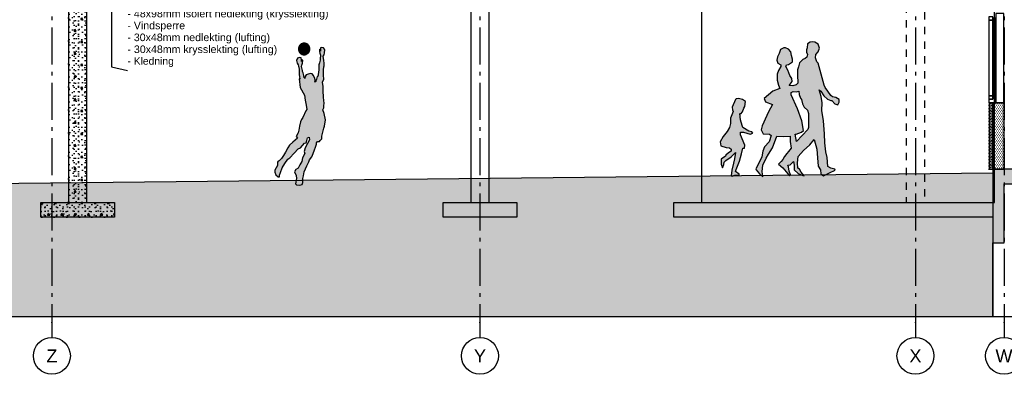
# Model space of a CAD drawing. Header units: millimetres. Extents: x -20520 to 12860, y -2780 to 10870.
# Tile 2 of 147: x -13337 to 4, y -2780 to 2025. Entities that reach past the tile are written whole.
import ezdxf
from ezdxf.enums import TextEntityAlignment as Align

# ---------------------------------------------------------------- set-up
doc = ezdxf.new("R2010")
doc.units = ezdxf.units.MM
doc.header["$LTSCALE"] = 0.5
doc.header["$MEASUREMENT"] = 0
for name, pattern in [('Akselinje', [1500, 1000, -200, 100, -200]), ('PLINE', [0]), ('Stipling', [400, 200, -200])]:
    doc.linetypes.add(name, pattern=pattern)
for name, color, linetype in [('222- Søyler  (Skravur)(Nye konstruksjoner)', 7, 'Continuous'), ('23-- Yttervegger (Skravur)', 7, 'Continuous'), ('23-- Yttervegger (Skravur)(Nye konstruksjoner)', 7, 'Continuous'), ('251- Frittbærende dekker (Skravur)', 7, 'Continuous'), ('71-- Bearbeidet terreng (Skravur)(Nye konstruksjoner)', 7, 'Continuous'), ('82-- Modullinjer', 7, 'Continuous'), ('82-- Modullinjer(Nye konstruksjoner)', 7, 'Continuous'), ('858- Detaljer(Nye konstruksjoner)', 7, 'Continuous'), ('872- Overflate_visuell informasjon bygning(Nye konstruksjoner)', 7, 'Continuous')]:
    doc.layers.add(name, color=color, linetype=linetype)
doc.styles.add('GENERATED_STYLE_1', font='arial.ttf')
doc.dimstyles.new('GENERATED_STYLE__1', dxfattribs={"dimtxt": 0.18, "dimasz": 76, "dimexe": 0.18, "dimexo": 0.0625, "dimgap": 0, "dimtad": 0, "dimtih": 1, "dimtoh": 1, "dimdec": 4, "dimzin": 0, "dimdsep": 46, "dimcen": 0.09, "dimadec": 0, "dimazin": 0, "dimtfac": 1, "dimtdec": 4, "dimtmove": 0, "dimatfit": 3, "dimldrblk": 'ARROWHEAD_17', "dimfxl": 1, "dimtolj": 1, "dimtzin": 0, "dimarcsym": 0})
pattern_1 = [(0, (0, 0), (0, 311.769), [30, -150]), (0, (90, 155.9), (0, 311.769), [30, -150]), (60, (0, 0), (-270, 155.8846), [30, -150]), (60, (180, 0), (-270, 155.8846), [30, -150]), (120, (30, 0), (270, 155.8846), [30, -150]), (120, (210, 0), (270, 155.8846), [30, -150]), (0, (0, 30), (0, 60), [0, -60, 0, -90]), (45, (30, 30), (-42.4264, 42.4264), [0, -45, 0, -75])]
pattern_2 = [(0, (0, 0), (0, 43.30127), [0, -25]), (0, (12.5, 21.65), (0, 43.30127), [0, -25])]

# ---------------------------------------------------------------- blocks, each defined once
blk = doc.blocks.new('Standard grid marker[1]', base_point=(0, 10370))
at = {"layer": '82-- Modullinjer', "linetype": 'Akselinje'}
for p, q in [((0, 10170), (0, 10370)), ((0, 10170), (0, -2080)), ((0, -2080), (0, -2280))]:
    blk.add_line(p, q, dxfattribs=at)
at = {"layer": '82-- Modullinjer', "linetype": 'PLINE'}
for centre in [(0, 10620), (0, -2530)]:
    blk.add_circle(centre, 250, dxfattribs=at)
at = {"layer": '82-- Modullinjer', "linetype": 'Akselinje'}
for p in [(0, 10170), (0, 10170), (0, -2080), (0, -2080)]:
    blk.add_point(p, dxfattribs=at)
at = {"layer": '82-- Modullinjer', "style": 'GENERATED_STYLE_1'}
for tag, p in [('AC_MarkerText_1_0', (0, 10707)), ('AC_MarkerText_1_1', (0, -2443))]:
    blk.add_attdef(tag, text='', height=175, rotation=360, dxfattribs=at).set_placement(p, align=Align.TOP_CENTER)
blk = doc.blocks.new('Standard grid marker[2]', base_point=(-12900, 10370))
at = {"layer": '82-- Modullinjer(Nye konstruksjoner)', "linetype": 'Akselinje'}
for p, q in [((-12900, 10170), (-12900, 10370)), ((-12900, 10170), (-12900, -2080)), ((-12900, -2080), (-12900, -2280))]:
    blk.add_line(p, q, dxfattribs=at)
at = {"layer": '82-- Modullinjer(Nye konstruksjoner)', "linetype": 'PLINE'}
for centre in [(-12900, 10620), (-12900, -2530)]:
    blk.add_circle(centre, 250, dxfattribs=at)
at = {"layer": '82-- Modullinjer(Nye konstruksjoner)', "linetype": 'Akselinje'}
for p in [(-12900, 10170), (-12900, 10170), (-12900, -2080), (-12900, -2080)]:
    blk.add_point(p, dxfattribs=at)
at = {"layer": '82-- Modullinjer(Nye konstruksjoner)', "style": 'GENERATED_STYLE_1'}
for tag, p in [('AC_MarkerText_1_0', (-12900, 10707)), ('AC_MarkerText_1_1', (-12900, -2443))]:
    blk.add_attdef(tag, text='', height=175, rotation=360, dxfattribs=at).set_placement(p, align=Align.TOP_CENTER)
blk = doc.blocks.new('Standard grid marker[3]', base_point=(-7100, 10370))
at = {"layer": '82-- Modullinjer(Nye konstruksjoner)', "linetype": 'Akselinje'}
for p, q in [((-7100, 10170), (-7100, 10370)), ((-7100, 10170), (-7100, -2080)), ((-7100, -2080), (-7100, -2280))]:
    blk.add_line(p, q, dxfattribs=at)
at = {"layer": '82-- Modullinjer(Nye konstruksjoner)', "linetype": 'PLINE'}
for centre in [(-7100, 10620), (-7100, -2530)]:
    blk.add_circle(centre, 250, dxfattribs=at)
at = {"layer": '82-- Modullinjer(Nye konstruksjoner)', "linetype": 'Akselinje'}
for p in [(-7100, 10170), (-7100, 10170), (-7100, -2080), (-7100, -2080)]:
    blk.add_point(p, dxfattribs=at)
at = {"layer": '82-- Modullinjer(Nye konstruksjoner)', "style": 'GENERATED_STYLE_1'}
for tag, p in [('AC_MarkerText_1_0', (-7100, 10707)), ('AC_MarkerText_1_1', (-7100, -2443))]:
    blk.add_attdef(tag, text='', height=175, rotation=360, dxfattribs=at).set_placement(p, align=Align.TOP_CENTER)
blk = doc.blocks.new('Standard grid marker[4]', base_point=(-1200, 10370))
at = {"layer": '82-- Modullinjer(Nye konstruksjoner)', "linetype": 'Akselinje'}
for p, q in [((-1200, 10170), (-1200, 10370)), ((-1200, 10170), (-1200, -2080)), ((-1200, -2080), (-1200, -2280))]:
    blk.add_line(p, q, dxfattribs=at)
at = {"layer": '82-- Modullinjer(Nye konstruksjoner)', "linetype": 'PLINE'}
for centre in [(-1200, 10620), (-1200, -2530)]:
    blk.add_circle(centre, 250, dxfattribs=at)
at = {"layer": '82-- Modullinjer(Nye konstruksjoner)', "linetype": 'Akselinje'}
for p in [(-1200, 10170), (-1200, 10170), (-1200, -2080), (-1200, -2080)]:
    blk.add_point(p, dxfattribs=at)
at = {"layer": '82-- Modullinjer(Nye konstruksjoner)', "style": 'GENERATED_STYLE_1'}
for tag, p in [('AC_MarkerText_1_0', (-1200, 10707)), ('AC_MarkerText_1_1', (-1200, -2443))]:
    blk.add_attdef(tag, text='', height=175, rotation=360, dxfattribs=at).set_placement(p, align=Align.TOP_CENTER)
blk = doc.blocks.new('Kontur gruppe 01[5]', base_point=(-2448, -91))
at = {"layer": '872- Overflate_visuell informasjon bygning(Nye konstruksjoner)', "linetype": 'Continuous'}
h = blk.add_hatch(color=256, dxfattribs=at)
h.paths.add_polyline_path([(-3212, 726), (-3278, 586), (-3289, 534), (-3262, 479), (-3177, 476), (-3153, 458), (-3184, 372), (-3245, 301), (-3269, 245), (-3281, 169), (-3344, 38), (-3364, 5), (-3358, -11), (-3313, -65), (-3268, -105), (-3276, -30), (-3268, 55), (-3224, 151), (-3192, 203), (-3137, 288), (-3078, 445), (-2983, 441), (-2898, 448), (-2898, 373), (-2883, 285), (-2922, 238), (-2944, 210), (-2974, 170), (-2999, 129), (-3019, 102), (-3055, 66), (-2999, 18), (-2906, -92), (-2895, -77), (-2911, -27), (-2921, 31), (-2931, 52), (-2897, 58), (-2851, 105), (-2843, 52), (-2844, -7), (-2790, -58), (-2727, -84), (-2707, -91), (-2748, -40), (-2771, 1), (-2794, 13), (-2796, 85), (-2790, 170), (-2716, 255), (-2630, 331), (-2570, 404), (-2534, 273), (-2526, 154), (-2518, 42), (-2487, -7), (-2481, -64), (-2448, -91), (-2365, -51), (-2286, -13), (-2293, 2), (-2345, 12), (-2388, 37), (-2394, 160), (-2413, 235), (-2428, 355), (-2432, 477), (-2447, 655), (-2467, 796), (-2466, 897), (-2476, 986), (-2503, 1073), (-2480, 1057), (-2441, 994), (-2391, 950), (-2348, 929), (-2333, 929), (-2290, 885), (-2253, 873), (-2232, 906), (-2234, 944), (-2277, 970), (-2323, 979), (-2348, 996), (-2388, 1059), (-2422, 1108), (-2439, 1140), (-2517, 1437), (-2535, 1456), (-2555, 1508), (-2548, 1552), (-2519, 1590), (-2500, 1641), (-2520, 1694), (-2561, 1720), (-2596, 1725), (-2626, 1721), (-2661, 1699), (-2666, 1645), (-2677, 1618), (-2674, 1586), (-2664, 1555), (-2672, 1519), (-2692, 1499), (-2727, 1485), (-2772, 1441), (-2786, 1387), (-2799, 1347), (-2799, 1279), (-2793, 1163), (-2816, 1141), (-2862, 1127), (-2898, 1132), (-2912, 1134), (-2872, 1187), (-2874, 1230), (-2903, 1270), (-2930, 1342), (-2954, 1392), (-2947, 1413), (-2921, 1420), (-2867, 1453), (-2868, 1492), (-2880, 1538), (-2887, 1589), (-2918, 1625), (-2959, 1646), (-2985, 1642), (-3029, 1623), (-3047, 1565), (-3071, 1520), (-3080, 1476), (-3066, 1438), (-3024, 1414), (-3023, 1392), (-3056, 1339), (-3074, 1289), (-3073, 1207), (-3055, 1136), (-3039, 1095), (-3134, 1056), (-3249, 958), (-3230, 914), (-3139, 875), (-3193, 775)])
h.paths.add_polyline_path([(-2830, 472), (-2818, 476), (-2743, 502), (-2719, 526), (-2739, 656), (-2800, 819), (-2883, 1005), (-2884, 1039), (-2856, 1052), (-2815, 1049), (-2780, 1059), (-2775, 1011), (-2759, 963), (-2745, 946), (-2731, 885), (-2708, 841), (-2661, 800), (-2650, 752), (-2649, 669), (-2649, 566), (-2658, 537), (-2810, 374)], flags=0)
blk.add_hatch(color=256, dxfattribs=at).paths.add_polyline_path([(-3569, 501), (-3531, 500), (-3438, 474), (-3403, 489), (-3418, 505), (-3458, 513), (-3540, 566), (-3550, 591), (-3569, 670), (-3579, 753), (-3567, 750), (-3543, 777), (-3524, 826), (-3511, 850), (-3501, 915), (-3543, 944), (-3597, 958), (-3627, 954), (-3639, 943), (-3682, 841), (-3680, 806), (-3668, 783), (-3686, 738), (-3706, 690), (-3705, 619), (-3721, 566), (-3752, 508), (-3806, 443), (-3847, 370), (-3838, 315), (-3766, 295), (-3720, 290), (-3695, 273), (-3697, 242), (-3732, 220), (-3767, 191), (-3774, 176), (-3834, 137), (-3834, 66), (-3814, 16), (-3795, 61), (-3791, 95), (-3770, 116), (-3695, 167), (-3639, 226), (-3650, 139), (-3664, 82), (-3688, -15), (-3697, -89), (-3683, -96), (-3648, -80), (-3588, -82), (-3587, -70), (-3636, -31), (-3630, -3), (-3586, 107), (-3557, 207), (-3541, 284), (-3515, 285), (-3510, 323), (-3570, 466)])
at = {"layer": '872- Overflate_visuell informasjon bygning(Nye konstruksjoner)', "linetype": 'PLINE', "flags": 128}
for points in [[(-3212, 726), (-3278, 586), (-3289, 534), (-3262, 479), (-3177, 476), (-3153, 458), (-3184, 372), (-3245, 301), (-3269, 245), (-3281, 169), (-3344, 38), (-3364, 5), (-3358, -11), (-3313, -65), (-3268, -105), (-3276, -30), (-3268, 55), (-3224, 151), (-3192, 203), (-3137, 288), (-3078, 445), (-2983, 441), (-2898, 448), (-2898, 373), (-2883, 285), (-2922, 238), (-2944, 210), (-2974, 170), (-2999, 129), (-3019, 102), (-3055, 66), (-2999, 18), (-2906, -92), (-2895, -77), (-2911, -27), (-2921, 31), (-2931, 52), (-2897, 58), (-2851, 105), (-2843, 52), (-2844, -7), (-2790, -58), (-2727, -84), (-2707, -91), (-2748, -40), (-2771, 1), (-2794, 13), (-2796, 85), (-2790, 170), (-2716, 255), (-2630, 331), (-2570, 404), (-2534, 273), (-2526, 154), (-2518, 42), (-2487, -7), (-2481, -64), (-2448, -91), (-2365, -51), (-2286, -13), (-2293, 2), (-2345, 12), (-2388, 37), (-2394, 160), (-2413, 235), (-2428, 355), (-2432, 477), (-2447, 655), (-2467, 796), (-2466, 897), (-2476, 986), (-2503, 1073), (-2480, 1057), (-2441, 994), (-2391, 950), (-2348, 929), (-2333, 929), (-2290, 885), (-2253, 873), (-2232, 906), (-2234, 944), (-2277, 970), (-2323, 979), (-2348, 996), (-2388, 1059), (-2422, 1108), (-2439, 1140), (-2517, 1437), (-2535, 1456), (-2555, 1508), (-2548, 1552), (-2519, 1590), (-2500, 1641), (-2520, 1694), (-2561, 1720), (-2596, 1725), (-2626, 1721), (-2661, 1699), (-2666, 1645), (-2677, 1618), (-2674, 1586), (-2664, 1555), (-2672, 1519), (-2692, 1499), (-2727, 1485), (-2772, 1441), (-2786, 1387), (-2799, 1347), (-2799, 1279), (-2793, 1163), (-2816, 1141), (-2862, 1127), (-2898, 1132), (-2912, 1134), (-2872, 1187), (-2874, 1230), (-2903, 1270), (-2930, 1342), (-2954, 1392), (-2947, 1413), (-2921, 1420), (-2867, 1453), (-2868, 1492), (-2880, 1538), (-2887, 1589), (-2918, 1625), (-2959, 1646), (-2985, 1642), (-3029, 1623), (-3047, 1565), (-3071, 1520), (-3080, 1476), (-3066, 1438), (-3024, 1414), (-3023, 1392), (-3056, 1339), (-3074, 1289), (-3073, 1207), (-3055, 1136), (-3039, 1095), (-3134, 1056), (-3249, 958), (-3230, 914), (-3139, 875), (-3193, 775)], [(-3569, 501), (-3531, 500), (-3438, 474), (-3403, 489), (-3418, 505), (-3458, 513), (-3540, 566), (-3550, 591), (-3569, 670), (-3579, 753), (-3567, 750), (-3543, 777), (-3524, 826), (-3511, 850), (-3501, 915), (-3543, 944), (-3597, 958), (-3627, 954), (-3639, 943), (-3682, 841), (-3680, 806), (-3668, 783), (-3686, 738), (-3706, 690), (-3705, 619), (-3721, 566), (-3752, 508), (-3806, 443), (-3847, 370), (-3838, 315), (-3766, 295), (-3720, 290), (-3695, 273), (-3697, 242), (-3732, 220), (-3767, 191), (-3774, 176), (-3834, 137), (-3834, 66), (-3814, 16), (-3795, 61), (-3791, 95), (-3770, 116), (-3695, 167), (-3639, 226), (-3650, 139), (-3664, 82), (-3688, -15), (-3697, -89), (-3683, -96), (-3648, -80), (-3588, -82), (-3587, -70), (-3636, -31), (-3630, -3), (-3586, 107), (-3557, 207), (-3541, 284), (-3515, 285), (-3510, 323), (-3570, 466)], [(-2830, 472), (-2818, 476), (-2743, 502), (-2719, 526), (-2739, 656), (-2800, 819), (-2883, 1005), (-2884, 1039), (-2856, 1052), (-2815, 1049), (-2780, 1059), (-2775, 1011), (-2759, 963), (-2745, 946), (-2731, 885), (-2708, 841), (-2661, 800), (-2650, 752), (-2649, 669), (-2649, 566), (-2658, 537), (-2810, 374)]]:
    blk.add_lwpolyline(points, close=True, dxfattribs=at)
blk = doc.blocks.new('Kvinne med ball kontur[6]', base_point=(-9539, -217))
at = {"layer": '872- Overflate_visuell informasjon bygning(Nye konstruksjoner)', "linetype": 'Continuous'}
for points in [[(-9213, 752), (-9228, 803), (-9214, 829), (-9218, 859), (-9212, 896), (-9216, 932), (-9221, 977), (-9225, 1060), (-9226, 1118), (-9232, 1178), (-9216, 1221), (-9222, 1274), (-9221, 1344), (-9217, 1387), (-9211, 1398), (-9211, 1434), (-9214, 1472), (-9223, 1531), (-9212, 1551), (-9206, 1575), (-9201, 1617), (-9205, 1627), (-9220, 1644), (-9245, 1649), (-9259, 1644), (-9259, 1601), (-9269, 1624), (-9276, 1617), (-9273, 1594), (-9271, 1570), (-9260, 1545), (-9266, 1497), (-9264, 1475), (-9274, 1439), (-9285, 1413), (-9283, 1383), (-9285, 1343), (-9290, 1317), (-9293, 1278), (-9295, 1257), (-9308, 1257), (-9313, 1220), (-9323, 1206), (-9322, 1188), (-9336, 1181), (-9335, 1200), (-9339, 1227), (-9358, 1269), (-9372, 1290), (-9397, 1297), (-9430, 1285), (-9455, 1277), (-9468, 1257), (-9472, 1228), (-9480, 1238), (-9484, 1236), (-9487, 1270), (-9495, 1304), (-9504, 1325), (-9507, 1335), (-9517, 1390), (-9515, 1407), (-9505, 1434), (-9502, 1476), (-9509, 1478), (-9519, 1460), (-9520, 1483), (-9524, 1509), (-9546, 1513), (-9574, 1504), (-9585, 1473), (-9575, 1434), (-9563, 1412), (-9559, 1394), (-9552, 1355), (-9548, 1323), (-9549, 1280), (-9544, 1254), (-9541, 1221), (-9549, 1223), (-9535, 1106), (-9478, 1001), (-9470, 934), (-9456, 869), (-9446, 807), (-9460, 792), (-9500, 702), (-9518, 672), (-9531, 643), (-9545, 581), (-9555, 527), (-9564, 493), (-9589, 441), (-9574, 419), (-9636, 367), (-9679, 327), (-9702, 287), (-9733, 230), (-9761, 186), (-9788, 145), (-9821, 113), (-9833, 108), (-9843, 95), (-9844, 51), (-9879, -14), (-9880, -42), (-9865, -78), (-9836, -105), (-9817, -106), (-9816, -83), (-9802, -47), (-9780, 19), (-9742, 75), (-9702, 134), (-9677, 153), (-9617, 215), (-9562, 276), (-9530, 291), (-9479, 354), (-9454, 356), (-9445, 387), (-9439, 424), (-9416, 432), (-9411, 396), (-9436, 349), (-9470, 290), (-9481, 240), (-9472, 214), (-9504, 154), (-9513, 103), (-9539, 57), (-9563, 14), (-9597, -6), (-9613, -36), (-9592, -87), (-9588, -127), (-9601, -200), (-9587, -212), (-9539, -217), (-9509, -207), (-9499, -180), (-9501, -128), (-9493, -89), (-9481, -36), (-9466, 5), (-9447, 47), (-9420, 99), (-9410, 126), (-9380, 166), (-9361, 214), (-9342, 261), (-9327, 300), (-9316, 338), (-9313, 357), (-9303, 373), (-9275, 376), (-9264, 388), (-9241, 409), (-9241, 445), (-9217, 556), (-9205, 581), (-9194, 669)], [(-9561, 1629), (-9560, 1615), (-9556, 1602), (-9551, 1589), (-9543, 1578), (-9533, 1569), (-9522, 1561), (-9510, 1555), (-9496, 1551), (-9483, 1550), (-9469, 1551), (-9456, 1555), (-9444, 1561), (-9433, 1569), (-9423, 1578), (-9415, 1589), (-9409, 1602), (-9406, 1615), (-9405, 1629), (-9406, 1642), (-9409, 1655), (-9415, 1668), (-9423, 1679), (-9433, 1689), (-9444, 1696), (-9456, 1702), (-9469, 1706), (-9483, 1707), (-9496, 1706), (-9510, 1702), (-9522, 1696), (-9533, 1689), (-9543, 1679), (-9551, 1668), (-9556, 1655), (-9560, 1642)]]:
    blk.add_hatch(color=256, dxfattribs=at).paths.add_polyline_path(points)
at = {"layer": '872- Overflate_visuell informasjon bygning(Nye konstruksjoner)', "linetype": 'PLINE', "flags": 128}
for points in [[(-9213, 752), (-9228, 803), (-9214, 829), (-9218, 859), (-9212, 896), (-9216, 932), (-9221, 977), (-9225, 1060), (-9226, 1118), (-9232, 1178), (-9216, 1221), (-9222, 1274), (-9221, 1344), (-9217, 1387), (-9211, 1398), (-9211, 1434), (-9214, 1472), (-9223, 1531), (-9212, 1551), (-9206, 1575), (-9201, 1617), (-9205, 1627), (-9220, 1644), (-9245, 1649), (-9259, 1644), (-9259, 1601), (-9269, 1624), (-9276, 1617), (-9273, 1594), (-9271, 1570), (-9260, 1545), (-9266, 1497), (-9264, 1475), (-9274, 1439), (-9285, 1413), (-9283, 1383), (-9285, 1343), (-9290, 1317), (-9293, 1278), (-9295, 1257), (-9308, 1257), (-9313, 1220), (-9323, 1206), (-9322, 1188), (-9336, 1181), (-9335, 1200), (-9339, 1227), (-9358, 1269), (-9372, 1290), (-9397, 1297), (-9430, 1285), (-9455, 1277), (-9468, 1257), (-9472, 1228), (-9480, 1238), (-9484, 1236), (-9487, 1270), (-9495, 1304), (-9504, 1325), (-9507, 1335), (-9517, 1390), (-9515, 1407), (-9505, 1434), (-9502, 1476), (-9509, 1478), (-9519, 1460), (-9520, 1483), (-9524, 1509), (-9546, 1513), (-9574, 1504), (-9585, 1473), (-9575, 1434), (-9563, 1412), (-9559, 1394), (-9552, 1355), (-9548, 1323), (-9549, 1280), (-9544, 1254), (-9541, 1221), (-9549, 1223), (-9535, 1106), (-9478, 1001), (-9470, 934), (-9456, 869), (-9446, 807), (-9460, 792), (-9500, 702), (-9518, 672), (-9531, 643), (-9545, 581), (-9555, 527), (-9564, 493), (-9589, 441), (-9574, 419), (-9636, 367), (-9679, 327), (-9702, 287), (-9733, 230), (-9761, 186), (-9788, 145), (-9821, 113), (-9833, 108), (-9843, 95), (-9844, 51), (-9879, -14), (-9880, -42), (-9865, -78), (-9836, -105), (-9817, -106), (-9816, -83), (-9802, -47), (-9780, 19), (-9742, 75), (-9702, 134), (-9677, 153), (-9617, 215), (-9562, 276), (-9530, 291), (-9479, 354), (-9454, 356), (-9445, 387), (-9439, 424), (-9416, 432), (-9411, 396), (-9436, 349), (-9470, 290), (-9481, 240), (-9472, 214), (-9504, 154), (-9513, 103), (-9539, 57), (-9563, 14), (-9597, -6), (-9613, -36), (-9592, -87), (-9588, -127), (-9601, -200), (-9587, -212), (-9539, -217), (-9509, -207), (-9499, -180), (-9501, -128), (-9493, -89), (-9481, -36), (-9466, 5), (-9447, 47), (-9420, 99), (-9410, 126), (-9380, 166), (-9361, 214), (-9342, 261), (-9327, 300), (-9316, 338), (-9313, 357), (-9303, 373), (-9275, 376), (-9264, 388), (-9241, 409), (-9241, 445), (-9217, 556), (-9205, 581), (-9194, 669)], [(-9561, 1629), (-9560, 1615), (-9556, 1602), (-9551, 1589), (-9543, 1578), (-9533, 1569), (-9522, 1561), (-9510, 1555), (-9496, 1551), (-9483, 1550), (-9469, 1551), (-9456, 1555), (-9444, 1561), (-9433, 1569), (-9423, 1578), (-9415, 1589), (-9409, 1602), (-9406, 1615), (-9405, 1629), (-9406, 1642), (-9409, 1655), (-9415, 1668), (-9423, 1679), (-9433, 1689), (-9444, 1696), (-9456, 1702), (-9469, 1706), (-9483, 1707), (-9496, 1706), (-9510, 1702), (-9522, 1696), (-9533, 1689), (-9543, 1679), (-9551, 1668), (-9556, 1655), (-9560, 1642)]]:
    blk.add_lwpolyline(points, close=True, dxfattribs=at)
blk = doc.blocks.new('ARROWHEAD_17')
at = {"linetype": 'Continuous'}
for p, q in [((0, 0), (-1, 0)), ((-0.19, -0.7), (0.19, 0.7))]:
    blk.add_line(p, q, dxfattribs=at)

msp = doc.modelspace()

# ---------------------------------------------------------------- hatches: boundary and pattern name
at = {"layer": '23-- Yttervegger (Skravur)', "linetype": 'Continuous'}
h = msp.add_hatch(dxfattribs=at)
h.set_pattern_fill('Prikker_tett', color=256, style=0, pattern_type=2)
h.set_pattern_definition(pattern_2)
h.paths.add_polyline_path([(-200, 900), (-200, 0), (-150, 0), (-150, 900)])
h = msp.add_hatch(dxfattribs=at)
h.set_pattern_fill('Prikker_tett', color=256, style=0, pattern_type=2)
h.set_pattern_definition(pattern_2)
h.paths.add_polyline_path([(-150, 900), (-150, 0), (0, 0), (0, 900)])
at = {"layer": '23-- Yttervegger (Skravur)(Nye konstruksjoner)', "linetype": 'Continuous'}
h = msp.add_hatch(dxfattribs=at)
h.set_pattern_fill('Betong_strukturell', color=256, style=0, pattern_type=2)
h.set_pattern_definition(pattern_1)
h.paths.add_polyline_path([(-12675, -450), (-12425, -450), (-12425, 3020), (-12675, 3020)])
h = msp.add_hatch(dxfattribs=at)
h.set_pattern_fill('Betong_strukturell', color=256, style=0, pattern_type=2)
h.set_pattern_definition(pattern_1)
h.paths.add_polyline_path([(-13050, -450), (-12050, -450), (-12050, -650), (-13050, -650)])
at = {"layer": '251- Frittbærende dekker (Skravur)', "linetype": 'Continuous'}
h = msp.add_hatch(dxfattribs=at)
h.set_pattern_fill('Prikker_tett', color=256, style=0, pattern_type=2)
h.set_pattern_definition(pattern_2)
h.paths.add_polyline_path([(-150, -1000), (0, -1000), (0, -200), (12727, -200), (12727, 0), (-150, 0)])
at = {"layer": '71-- Bearbeidet terreng (Skravur)(Nye konstruksjoner)', "linetype": 'Continuous'}
h = msp.add_hatch(dxfattribs=at)
h.set_pattern_fill('Jord', color=256, style=0, pattern_type=2)
h.set_pattern_definition([(45, (0, 0), (-137.8858, 137.8858), []), (45, (-45.96, 45.96), (-275.772, 275.772), []), (45, (-91.92, 91.92), (-275.772, 275.772), []), (135, (-137.886, 137.886), (45.96194, 45.96194), [195, -195])])
h.paths.add_polyline_path([(-20520, -200), (-14200, -200), (-150, -50), (-150, -2000), (-20520, -2000)])

# ---------------------------------------------------------------- linework, layer by layer
at = {"layer": '222- Søyler  (Skravur)(Nye konstruksjoner)', "linetype": 'PLINE', "flags": 128}
for points in [[(-7225, 3020), (-7225, -450), (-6975, -450), (-6975, 3020)], [(-4100, 3020), (-4100, -450), (-127, -450), (-127, 3020)], [(-7600, -450), (-6600, -450), (-6600, -650), (-7600, -650)], [(-4475, -450), (-150, -450), (-150, -650), (-4475, -650)]]:
    msp.add_lwpolyline(points, close=True, dxfattribs=at)
at = {"layer": '222- Søyler  (Skravur)(Nye konstruksjoner)', "linetype": 'Stipling', "flags": 128}
msp.add_lwpolyline([(-1325, 3020), (-1325, -450), (-1075, -450), (-1075, 3020)], close=True, dxfattribs=at)
at = {"layer": '23-- Yttervegger (Skravur)', "linetype": 'PLINE', "flags": 128}
for points in [[(-152, 2018), (-152, 2062), (-205, 2062), (-205, 2018)], [(-152, 992), (-152, 2018), (-205, 2018), (-205, 992)], [(-152, 2044), (-152, 966), (-113, 966), (-113, 2044)], [(-113, 966), (-113, 900), (-1, 900), (-1, 2110), (-113, 2110), (-113, 2044)], [(-152, 992), (-205, 992), (-205, 948), (-152, 948)], [(-152, 966), (-152, 948), (-205, 948), (-205, 900), (-113, 900), (-113, 966)], [(-200, 900), (-200, 0), (-150, 0), (-150, 900)], [(-150, 900), (-150, 0), (0, 0), (0, 900)]]:
    msp.add_lwpolyline(points, close=True, dxfattribs=at)
at = {"layer": '23-- Yttervegger (Skravur)(Nye konstruksjoner)', "linetype": 'PLINE', "flags": 128}
for points in [[(-12675, -450), (-12425, -450), (-12425, 3020), (-12675, 3020)], [(-150, -2000), (-150, -1000), (0, -1000), (0, -200), (12860, -200), (12860, -2000)], [(-13050, -450), (-12050, -450), (-12050, -650), (-13050, -650)]]:
    msp.add_lwpolyline(points, close=True, dxfattribs=at)
at = {"layer": '251- Frittbærende dekker (Skravur)', "linetype": 'PLINE', "flags": 128}
msp.add_lwpolyline([(-150, -1000), (0, -1000), (0, -200), (12727, -200), (12727, 0), (-150, 0)], close=True, dxfattribs=at)
at = {"layer": '71-- Bearbeidet terreng (Skravur)(Nye konstruksjoner)', "linetype": 'PLINE', "flags": 128}
msp.add_lwpolyline([(-20520, -200), (-14200, -200), (-150, -50), (-150, -2000), (-20520, -2000)], close=True, dxfattribs=at)

# ---------------------------------------------------------------- block references
at = {"layer": '82-- Modullinjer', "linetype": 'PLINE'}
ref = msp.add_blockref('Standard grid marker[1]', (0, 10370), dxfattribs=at)
ref.add_attrib('AC_MarkerText_1', 'W', dxfattribs={"color": 7, "height": 175, "rotation": 360, "style": 'GENERATED_STYLE_1'}).set_placement((0, 10707), align=Align.TOP_CENTER)
ref.add_attrib('AC_MarkerText_1_1', 'W', dxfattribs={"color": 7, "height": 175, "rotation": 360, "style": 'GENERATED_STYLE_1'}).set_placement((0, -2443), align=Align.TOP_CENTER)
at = {"layer": '82-- Modullinjer(Nye konstruksjoner)', "linetype": 'PLINE'}
ref = msp.add_blockref('Standard grid marker[2]', (-12900, 10370), dxfattribs=at)
ref.add_attrib('AC_MarkerText_1', 'Z', dxfattribs={"color": 7, "height": 175, "rotation": 360, "style": 'GENERATED_STYLE_1'}).set_placement((-12900, 10707), align=Align.TOP_CENTER)
ref.add_attrib('AC_MarkerText_1_1', 'Z', dxfattribs={"color": 7, "height": 175, "rotation": 360, "style": 'GENERATED_STYLE_1'}).set_placement((-12900, -2443), align=Align.TOP_CENTER)
ref = msp.add_blockref('Standard grid marker[3]', (-7100, 10370), dxfattribs=at)
ref.add_attrib('AC_MarkerText_1', 'Y', dxfattribs={"color": 7, "height": 175, "rotation": 360, "style": 'GENERATED_STYLE_1'}).set_placement((-7100, 10707), align=Align.TOP_CENTER)
ref.add_attrib('AC_MarkerText_1_1', 'Y', dxfattribs={"color": 7, "height": 175, "rotation": 360, "style": 'GENERATED_STYLE_1'}).set_placement((-7100, -2443), align=Align.TOP_CENTER)
ref = msp.add_blockref('Standard grid marker[4]', (-1200, 10370), dxfattribs=at)
ref.add_attrib('AC_MarkerText_1', 'X', dxfattribs={"color": 7, "height": 175, "rotation": 360, "style": 'GENERATED_STYLE_1'}).set_placement((-1200, 10707), align=Align.TOP_CENTER)
ref.add_attrib('AC_MarkerText_1_1', 'X', dxfattribs={"color": 7, "height": 175, "rotation": 360, "style": 'GENERATED_STYLE_1'}).set_placement((-1200, -2443), align=Align.TOP_CENTER)
at = {"layer": '872- Overflate_visuell informasjon bygning(Nye konstruksjoner)', "linetype": 'PLINE'}
for name, p in [('Kvinne med ball kontur[6]', (-9539, -217)), ('Kontur gruppe 01[5]', (-2448, -91))]:
    msp.add_blockref(name, p, dxfattribs=at)

# ---------------------------------------------------------------- texts
at = {"layer": '858- Detaljer(Nye konstruksjoner)', "linetype": 'Continuous', "insert": (-11877, 1385), "char_height": 100, "attachment_point": 7, "line_spacing_factor": 0.93946, "style": 'GENERATED_STYLE_1'}
msp.add_mtext('\\A1;{\\pql;\\fArial|b1|i0|c0|p0;\\W1.000000;HIMLING\\P\\pql;\\fArial|b0|i0|c0|p0;\\W1.000000;- 48x98mm isolert nedlekting\\P\\pql;\\fArial|b0|i0|c0|p0;\\H1.029237x;\\W1.000000;- 48x98mm isolert nedlekting (krysslekting)\\P\\pql;\\fArial|b0|i0|c0|p0;\\H0.971594x;\\W1.000000;-\\fArial|b0|i0|c0|p0;\\H1.029237x;\\W1.000000; Vindsperre\\P\\pql;\\fArial|b0|i0|c0|p0;\\H0.971594x;\\W1.000000;-\\fArial|b0|i0|c0|p0;\\H1.029237x;\\W1.000000; \\fArial|b0|i0|c0|p0;\\W1.000000;30x48\\fArial|b0|i0|c0|p0;\\W1.000000;mm \\fArial|b0|i0|c0|p0;\\W1.000000;nedlekting (lufting)\\P\\pql;\\fArial|b0|i0|c0|p0;\\W1.000000;- 30x48mm krysslekting (lufting)\\P\\pql;\\fArial|b0|i0|c0|p0;\\H0.971594x;\\W1.000000;- \\fArial|b0|i0|c0|p0;\\W1.000000;Kledning}', dxfattribs=at)

# ---------------------------------------------------------------- leaders
at = {"layer": '858- Detaljer(Nye konstruksjoner)', "linetype": 'PLINE', "annotation_type": 0, "has_hookline": 1, "hookline_direction": 0, "text_width": 2713}
msp.add_leader([(-12093, 3020), (-12093, 1385), (-11877, 1339)], dimstyle='GENERATED_STYLE__1', dxfattribs=at)

doc.saveas('drawing.dxf')
